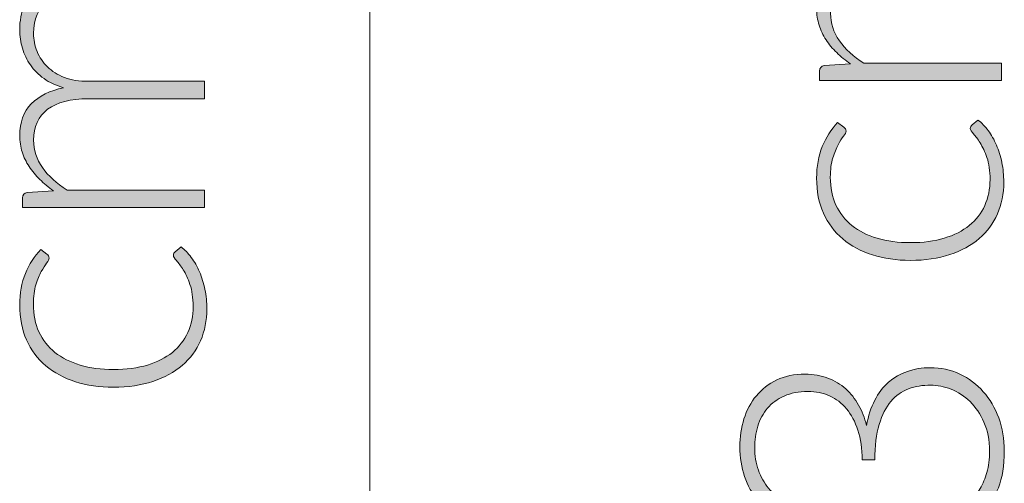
# Model space of a CAD drawing. Header units: inches. Extents: x 14 to 157, y -245 to -15.
# Tile 2 of 19: x 17.45 to 31.73, y -225.13 to -218.41. Entities that reach past the tile are written whole.
import ezdxf

# ---------------------------------------------------------------- set-up
doc = ezdxf.new("R2010")
doc.units = ezdxf.units.IN
doc.header["$MEASUREMENT"] = 0
doc.layers.add('Capa 1', color=7, linetype='Continuous')

# ---------------------------------------------------------------- blocks, each defined once
blk = doc.blocks.new('block 3')
at = {"layer": 'Capa 1'}
h = blk.add_hatch(color=250, dxfattribs=at)
h.dxf.hatch_style = 2
edge = h.paths.add_edge_path()
edge.add_spline(control_points=[(31.687, -219.291), (31.687, -219.291), (29.051, -219.291), (29.051, -219.291), (29.051, -219.291), (29.051, -219.154), (29.051, -219.154), (29.051, -219.107), (29.073, -219.081), (29.117, -219.074), (29.117, -219.074), (29.499, -219.05), (29.499, -219.05), (29.426, -218.999), (29.36, -218.944), (29.3, -218.886), (29.24, -218.828), (29.188, -218.765), (29.145, -218.699), (29.101, -218.633), (29.068, -218.562), (29.044, -218.487), (29.02, -218.412), (29.008, -218.333), (29.008, -218.25), (29.008, -218.057), (29.065, -217.904), (29.177, -217.789), (29.289, -217.674), (29.445, -217.596), (29.644, -217.556), (29.535, -217.524), (29.44, -217.479), (29.361, -217.422), (29.281, -217.365), (29.215, -217.299), (29.163, -217.225), (29.111, -217.151), (29.072, -217.07), (29.047, -216.982), (29.021, -216.896), (29.008, -216.806), (29.008, -216.714), (29.008, -216.584), (29.03, -216.466), (29.073, -216.362), (29.117, -216.258), (29.181, -216.169), (29.265, -216.096), (29.35, -216.023), (29.455, -215.968), (29.578, -215.928), (29.702, -215.89), (29.843, -215.87), (30.002, -215.87), (30.002, -215.87), (31.687, -215.87), (31.687, -215.87), (31.687, -215.87), (31.687, -216.122), (31.687, -216.122), (31.687, -216.122), (30.002, -216.122), (30.002, -216.122), (29.744, -216.122), (29.548, -216.178), (29.413, -216.289), (29.277, -216.4), (29.21, -216.559), (29.21, -216.766), (29.21, -216.858), (29.226, -216.946), (29.26, -217.029), (29.294, -217.113), (29.344, -217.188), (29.41, -217.252), (29.476, -217.317), (29.559, -217.368), (29.657, -217.406), (29.757, -217.444), (29.871, -217.463), (30.002, -217.463), (30.002, -217.463), (31.687, -217.463), (31.687, -217.463), (31.687, -217.463), (31.687, -217.715), (31.687, -217.715), (31.687, -217.715), (30.002, -217.715), (30.002, -217.715), (29.746, -217.715), (29.55, -217.766), (29.414, -217.869), (29.278, -217.971), (29.21, -218.12), (29.21, -218.316), (29.21, -218.459), (29.253, -218.591), (29.338, -218.713), (29.424, -218.835), (29.543, -218.944), (29.695, -219.039), (29.695, -219.039), (31.687, -219.039), (31.687, -219.039), (31.687, -219.039), (31.687, -219.291), (31.687, -219.291)], knot_values=[0, 0, 0, 0, 1, 1, 1, 2, 2, 2, 3, 3, 3, 4, 4, 4, 5, 5, 5, 6, 6, 6, 7, 7, 7, 8, 8, 8, 9, 9, 9, 10, 10, 10, 11, 11, 11, 12, 12, 12, 13, 13, 13, 14, 14, 14, 15, 15, 15, 16, 16, 16, 17, 17, 17, 18, 18, 18, 19, 19, 19, 20, 20, 20, 21, 21, 21, 22, 22, 22, 23, 23, 23, 24, 24, 24, 25, 25, 25, 26, 26, 26, 27, 27, 27, 28, 28, 28, 29, 29, 29, 30, 30, 30, 31, 31, 31, 32, 32, 32, 33, 33, 33, 34, 34, 34, 35, 35, 35, 36, 36, 36, 36], degree=3, periodic=1)
h = blk.add_hatch(color=250, dxfattribs=at)
h.dxf.hatch_style = 2
edge = h.paths.add_edge_path()
edge.add_spline(control_points=[(29.403, -219.967), (29.412, -219.976), (29.419, -219.984), (29.426, -219.992), (29.432, -220), (29.435, -220.011), (29.435, -220.025), (29.435, -220.043), (29.423, -220.067), (29.399, -220.098), (29.375, -220.129), (29.349, -220.17), (29.321, -220.221), (29.293, -220.273), (29.267, -220.337), (29.243, -220.413), (29.219, -220.49), (29.207, -220.583), (29.207, -220.693), (29.207, -220.845), (29.234, -220.979), (29.288, -221.097), (29.342, -221.214), (29.419, -221.314), (29.52, -221.394), (29.621, -221.474), (29.742, -221.535), (29.886, -221.578), (30.028, -221.62), (30.189, -221.642), (30.368, -221.642), (30.553, -221.642), (30.718, -221.62), (30.86, -221.577), (31.004, -221.533), (31.124, -221.472), (31.222, -221.392), (31.32, -221.313), (31.395, -221.216), (31.446, -221.103), (31.497, -220.99), (31.523, -220.865), (31.523, -220.727), (31.523, -220.6), (31.508, -220.494), (31.478, -220.408), (31.448, -220.322), (31.415, -220.252), (31.38, -220.196), (31.345, -220.14), (31.312, -220.096), (31.282, -220.064), (31.252, -220.031), (31.237, -220.004), (31.237, -219.985), (31.237, -219.962), (31.246, -219.945), (31.263, -219.932), (31.263, -219.932), (31.348, -219.863), (31.348, -219.863), (31.401, -219.904), (31.451, -219.956), (31.496, -220.017), (31.543, -220.079), (31.582, -220.148), (31.616, -220.226), (31.649, -220.304), (31.675, -220.388), (31.694, -220.479), (31.712, -220.571), (31.722, -220.665), (31.722, -220.764), (31.722, -220.932), (31.691, -221.086), (31.63, -221.224), (31.569, -221.363), (31.481, -221.482), (31.365, -221.582), (31.25, -221.682), (31.108, -221.759), (30.94, -221.815), (30.772, -221.87), (30.581, -221.899), (30.368, -221.899), (30.166, -221.899), (29.983, -221.872), (29.817, -221.819), (29.651, -221.766), (29.508, -221.688), (29.387, -221.587), (29.267, -221.486), (29.174, -221.361), (29.108, -221.214), (29.041, -221.066), (29.008, -220.897), (29.008, -220.706), (29.008, -220.535), (29.036, -220.382), (29.09, -220.249), (29.145, -220.115), (29.22, -220), (29.313, -219.9), (29.313, -219.9), (29.403, -219.967), (29.403, -219.967)], knot_values=[0, 0, 0, 0, 1, 1, 1, 2, 2, 2, 3, 3, 3, 4, 4, 4, 5, 5, 5, 6, 6, 6, 7, 7, 7, 8, 8, 8, 9, 9, 9, 10, 10, 10, 11, 11, 11, 12, 12, 12, 13, 13, 13, 14, 14, 14, 15, 15, 15, 16, 16, 16, 17, 17, 17, 18, 18, 18, 19, 19, 19, 20, 20, 20, 21, 21, 21, 22, 22, 22, 23, 23, 23, 24, 24, 24, 25, 25, 25, 26, 26, 26, 27, 27, 27, 28, 28, 28, 29, 29, 29, 30, 30, 30, 31, 31, 31, 32, 32, 32, 33, 33, 33, 34, 34, 34, 35, 35, 35, 35], degree=3, periodic=1)
h = blk.add_hatch(color=250, dxfattribs=at)
h.dxf.hatch_style = 2
edge = h.paths.add_edge_path()
edge.add_spline(control_points=[(27.895, -224.604), (27.895, -224.461), (27.915, -224.326), (27.955, -224.199), (27.995, -224.071), (28.054, -223.959), (28.134, -223.863), (28.213, -223.767), (28.312, -223.69), (28.431, -223.634), (28.549, -223.578), (28.686, -223.549), (28.841, -223.549), (28.963, -223.549), (29.073, -223.568), (29.171, -223.606), (29.27, -223.645), (29.355, -223.696), (29.43, -223.762), (29.504, -223.829), (29.566, -223.907), (29.616, -223.997), (29.667, -224.087), (29.705, -224.185), (29.732, -224.292), (29.783, -224.016), (29.889, -223.808), (30.051, -223.667), (30.213, -223.527), (30.415, -223.456), (30.657, -223.456), (30.81, -223.456), (30.953, -223.487), (31.084, -223.549), (31.216, -223.611), (31.33, -223.696), (31.425, -223.804), (31.52, -223.911), (31.595, -224.039), (31.649, -224.185), (31.703, -224.332), (31.73, -224.491), (31.73, -224.662), (31.73, -224.876), (31.701, -225.054), (31.644, -225.196), (31.586, -225.338), (31.512, -225.455), (31.42, -225.547), (31.328, -225.639), (31.225, -225.711), (31.111, -225.762), (30.997, -225.813), (30.884, -225.854), (30.771, -225.887), (30.771, -225.887), (30.728, -225.786), (30.728, -225.786), (30.719, -225.765), (30.715, -225.744), (30.715, -225.725), (30.715, -225.705), (30.719, -225.687), (30.728, -225.669), (30.737, -225.652), (30.754, -225.638), (30.778, -225.63), (30.778, -225.63), (30.832, -225.611), (30.832, -225.611), (30.863, -225.6), (30.903, -225.586), (30.949, -225.566), (30.996, -225.546), (31.045, -225.521), (31.095, -225.49), (31.145, -225.459), (31.196, -225.421), (31.246, -225.375), (31.297, -225.329), (31.341, -225.273), (31.381, -225.207), (31.421, -225.14), (31.453, -225.063), (31.478, -224.974), (31.503, -224.884), (31.515, -224.781), (31.515, -224.665), (31.515, -224.506), (31.489, -224.367), (31.435, -224.247), (31.382, -224.128), (31.315, -224.028), (31.233, -223.948), (31.151, -223.868), (31.059, -223.808), (30.957, -223.768), (30.856, -223.728), (30.757, -223.708), (30.662, -223.708), (30.547, -223.708), (30.44, -223.727), (30.341, -223.762), (30.242, -223.799), (30.157, -223.86), (30.085, -223.944), (30.014, -224.029), (29.958, -224.141), (29.916, -224.279), (29.874, -224.418), (29.853, -224.589), (29.853, -224.792), (29.853, -224.792), (29.671, -224.792), (29.671, -224.792), (29.667, -224.63), (29.646, -224.487), (29.606, -224.363), (29.566, -224.239), (29.512, -224.136), (29.443, -224.052), (29.374, -223.97), (29.292, -223.907), (29.196, -223.864), (29.101, -223.822), (28.996, -223.801), (28.881, -223.801), (28.749, -223.801), (28.634, -223.823), (28.537, -223.867), (28.44, -223.911), (28.359, -223.97), (28.296, -224.045), (28.232, -224.119), (28.185, -224.205), (28.155, -224.305), (28.125, -224.403), (28.11, -224.507), (28.11, -224.615), (28.11, -224.733), (28.128, -224.841), (28.163, -224.941), (28.198, -225.039), (28.248, -225.127), (28.311, -225.202), (28.375, -225.279), (28.451, -225.342), (28.541, -225.393), (28.63, -225.445), (28.729, -225.483), (28.839, -225.508), (28.901, -225.521), (28.932, -225.555), (28.932, -225.606), (28.932, -225.618), (28.931, -225.628), (28.929, -225.634), (28.929, -225.634), (28.908, -225.765), (28.908, -225.765), (28.747, -225.741), (28.604, -225.697), (28.479, -225.632), (28.353, -225.567), (28.247, -225.484), (28.161, -225.383), (28.074, -225.282), (28.008, -225.166), (27.963, -225.033), (27.918, -224.901), (27.895, -224.757), (27.895, -224.604)], knot_values=[0, 0, 0, 0, 1, 1, 1, 2, 2, 2, 3, 3, 3, 4, 4, 4, 5, 5, 5, 6, 6, 6, 7, 7, 7, 8, 8, 8, 9, 9, 9, 10, 10, 10, 11, 11, 11, 12, 12, 12, 13, 13, 13, 14, 14, 14, 15, 15, 15, 16, 16, 16, 17, 17, 17, 18, 18, 18, 19, 19, 19, 20, 20, 20, 21, 21, 21, 22, 22, 22, 23, 23, 23, 24, 24, 24, 25, 25, 25, 26, 26, 26, 27, 27, 27, 28, 28, 28, 29, 29, 29, 30, 30, 30, 31, 31, 31, 32, 32, 32, 33, 33, 33, 34, 34, 34, 35, 35, 35, 36, 36, 36, 37, 37, 37, 38, 38, 38, 39, 39, 39, 40, 40, 40, 41, 41, 41, 42, 42, 42, 43, 43, 43, 44, 44, 44, 45, 45, 45, 46, 46, 46, 47, 47, 47, 48, 48, 48, 49, 49, 49, 50, 50, 50, 51, 51, 51, 52, 52, 52, 53, 53, 53, 54, 54, 54, 55, 55, 55, 56, 56, 56, 57, 57, 57, 57], degree=3, periodic=1)
at = {"layer": 'Capa 1', "lineweight": 0}
for points, knots in [([(31.687, -219.291), (31.687, -219.291), (29.051, -219.291), (29.051, -219.291), (29.051, -219.291), (29.051, -219.154), (29.051, -219.154), (29.051, -219.107), (29.073, -219.081), (29.117, -219.074), (29.117, -219.074), (29.499, -219.05), (29.499, -219.05), (29.426, -218.999), (29.36, -218.944), (29.3, -218.886), (29.24, -218.828), (29.188, -218.765), (29.145, -218.699), (29.101, -218.633), (29.068, -218.562), (29.044, -218.487), (29.02, -218.412), (29.008, -218.333), (29.008, -218.25), (29.008, -218.057), (29.065, -217.904), (29.177, -217.789), (29.289, -217.674), (29.445, -217.596), (29.644, -217.556), (29.535, -217.524), (29.44, -217.479), (29.361, -217.422), (29.281, -217.365), (29.215, -217.299), (29.163, -217.225), (29.111, -217.151), (29.072, -217.07), (29.047, -216.982), (29.021, -216.896), (29.008, -216.806), (29.008, -216.714), (29.008, -216.584), (29.03, -216.466), (29.073, -216.362), (29.117, -216.258), (29.181, -216.169), (29.265, -216.096), (29.35, -216.023), (29.455, -215.968), (29.578, -215.928), (29.702, -215.89), (29.843, -215.87), (30.002, -215.87), (30.002, -215.87), (31.687, -215.87), (31.687, -215.87), (31.687, -215.87), (31.687, -216.122), (31.687, -216.122), (31.687, -216.122), (30.002, -216.122), (30.002, -216.122), (29.744, -216.122), (29.548, -216.178), (29.413, -216.289), (29.277, -216.4), (29.21, -216.559), (29.21, -216.766), (29.21, -216.858), (29.226, -216.946), (29.26, -217.029), (29.294, -217.113), (29.344, -217.188), (29.41, -217.252), (29.476, -217.317), (29.559, -217.368), (29.657, -217.406), (29.757, -217.444), (29.871, -217.463), (30.002, -217.463), (30.002, -217.463), (31.687, -217.463), (31.687, -217.463), (31.687, -217.463), (31.687, -217.715), (31.687, -217.715), (31.687, -217.715), (30.002, -217.715), (30.002, -217.715), (29.746, -217.715), (29.55, -217.766), (29.414, -217.869), (29.278, -217.971), (29.21, -218.12), (29.21, -218.316), (29.21, -218.459), (29.253, -218.591), (29.338, -218.713), (29.424, -218.835), (29.543, -218.944), (29.695, -219.039), (29.695, -219.039), (31.687, -219.039), (31.687, -219.039), (31.687, -219.039), (31.687, -219.291), (31.687, -219.291)], [0, 0, 0, 0, 1, 1, 1, 2, 2, 2, 3, 3, 3, 4, 4, 4, 5, 5, 5, 6, 6, 6, 7, 7, 7, 8, 8, 8, 9, 9, 9, 10, 10, 10, 11, 11, 11, 12, 12, 12, 13, 13, 13, 14, 14, 14, 15, 15, 15, 16, 16, 16, 17, 17, 17, 18, 18, 18, 19, 19, 19, 20, 20, 20, 21, 21, 21, 22, 22, 22, 23, 23, 23, 24, 24, 24, 25, 25, 25, 26, 26, 26, 27, 27, 27, 28, 28, 28, 29, 29, 29, 30, 30, 30, 31, 31, 31, 32, 32, 32, 33, 33, 33, 34, 34, 34, 35, 35, 35, 36, 36, 36, 36]), ([(29.403, -219.967), (29.412, -219.976), (29.419, -219.984), (29.426, -219.992), (29.432, -220), (29.435, -220.011), (29.435, -220.025), (29.435, -220.043), (29.423, -220.067), (29.399, -220.098), (29.375, -220.129), (29.349, -220.17), (29.321, -220.221), (29.293, -220.273), (29.267, -220.337), (29.243, -220.413), (29.219, -220.49), (29.207, -220.583), (29.207, -220.693), (29.207, -220.845), (29.234, -220.979), (29.288, -221.097), (29.342, -221.214), (29.419, -221.314), (29.52, -221.394), (29.621, -221.474), (29.742, -221.535), (29.886, -221.578), (30.028, -221.62), (30.189, -221.642), (30.368, -221.642), (30.553, -221.642), (30.718, -221.62), (30.86, -221.577), (31.004, -221.533), (31.124, -221.472), (31.222, -221.392), (31.32, -221.313), (31.395, -221.216), (31.446, -221.103), (31.497, -220.99), (31.523, -220.865), (31.523, -220.727), (31.523, -220.6), (31.508, -220.494), (31.478, -220.408), (31.448, -220.322), (31.415, -220.252), (31.38, -220.196), (31.345, -220.14), (31.312, -220.096), (31.282, -220.064), (31.252, -220.031), (31.237, -220.004), (31.237, -219.985), (31.237, -219.962), (31.246, -219.945), (31.263, -219.932), (31.263, -219.932), (31.348, -219.863), (31.348, -219.863), (31.401, -219.904), (31.451, -219.956), (31.496, -220.017), (31.543, -220.079), (31.582, -220.148), (31.616, -220.226), (31.649, -220.304), (31.675, -220.388), (31.694, -220.479), (31.712, -220.571), (31.722, -220.665), (31.722, -220.764), (31.722, -220.932), (31.691, -221.086), (31.63, -221.224), (31.569, -221.363), (31.481, -221.482), (31.365, -221.582), (31.25, -221.682), (31.108, -221.759), (30.94, -221.815), (30.772, -221.87), (30.581, -221.899), (30.368, -221.899), (30.166, -221.899), (29.983, -221.872), (29.817, -221.819), (29.651, -221.766), (29.508, -221.688), (29.387, -221.587), (29.267, -221.486), (29.174, -221.361), (29.108, -221.214), (29.041, -221.066), (29.008, -220.897), (29.008, -220.706), (29.008, -220.535), (29.036, -220.382), (29.09, -220.249), (29.145, -220.115), (29.22, -220), (29.313, -219.9), (29.313, -219.9), (29.403, -219.967), (29.403, -219.967)], [0, 0, 0, 0, 1, 1, 1, 2, 2, 2, 3, 3, 3, 4, 4, 4, 5, 5, 5, 6, 6, 6, 7, 7, 7, 8, 8, 8, 9, 9, 9, 10, 10, 10, 11, 11, 11, 12, 12, 12, 13, 13, 13, 14, 14, 14, 15, 15, 15, 16, 16, 16, 17, 17, 17, 18, 18, 18, 19, 19, 19, 20, 20, 20, 21, 21, 21, 22, 22, 22, 23, 23, 23, 24, 24, 24, 25, 25, 25, 26, 26, 26, 27, 27, 27, 28, 28, 28, 29, 29, 29, 30, 30, 30, 31, 31, 31, 32, 32, 32, 33, 33, 33, 34, 34, 34, 35, 35, 35, 35]), ([(27.895, -224.604), (27.895, -224.461), (27.915, -224.326), (27.955, -224.199), (27.995, -224.071), (28.054, -223.959), (28.134, -223.863), (28.213, -223.767), (28.312, -223.69), (28.431, -223.634), (28.549, -223.578), (28.686, -223.549), (28.841, -223.549), (28.963, -223.549), (29.073, -223.568), (29.171, -223.606), (29.27, -223.645), (29.355, -223.696), (29.43, -223.762), (29.504, -223.829), (29.566, -223.907), (29.616, -223.997), (29.667, -224.087), (29.705, -224.185), (29.732, -224.292), (29.783, -224.016), (29.889, -223.808), (30.051, -223.667), (30.213, -223.527), (30.415, -223.456), (30.657, -223.456), (30.81, -223.456), (30.953, -223.487), (31.084, -223.549), (31.216, -223.611), (31.33, -223.696), (31.425, -223.804), (31.52, -223.911), (31.595, -224.039), (31.649, -224.185), (31.703, -224.332), (31.73, -224.491), (31.73, -224.662), (31.73, -224.876), (31.701, -225.054), (31.644, -225.196), (31.586, -225.338), (31.512, -225.455), (31.42, -225.547), (31.328, -225.639), (31.225, -225.711), (31.111, -225.762), (30.997, -225.813), (30.884, -225.854), (30.771, -225.887), (30.771, -225.887), (30.728, -225.786), (30.728, -225.786), (30.719, -225.765), (30.715, -225.744), (30.715, -225.725), (30.715, -225.705), (30.719, -225.687), (30.728, -225.669), (30.737, -225.652), (30.754, -225.638), (30.778, -225.63), (30.778, -225.63), (30.832, -225.611), (30.832, -225.611), (30.863, -225.6), (30.903, -225.586), (30.949, -225.566), (30.996, -225.546), (31.045, -225.521), (31.095, -225.49), (31.145, -225.459), (31.196, -225.421), (31.246, -225.375), (31.297, -225.329), (31.341, -225.273), (31.381, -225.207), (31.421, -225.14), (31.453, -225.063), (31.478, -224.974), (31.503, -224.884), (31.515, -224.781), (31.515, -224.665), (31.515, -224.506), (31.489, -224.367), (31.435, -224.247), (31.382, -224.128), (31.315, -224.028), (31.233, -223.948), (31.151, -223.868), (31.059, -223.808), (30.957, -223.768), (30.856, -223.728), (30.757, -223.708), (30.662, -223.708), (30.547, -223.708), (30.44, -223.727), (30.341, -223.762), (30.242, -223.799), (30.157, -223.86), (30.085, -223.944), (30.014, -224.029), (29.958, -224.141), (29.916, -224.279), (29.874, -224.418), (29.853, -224.589), (29.853, -224.792), (29.853, -224.792), (29.671, -224.792), (29.671, -224.792), (29.667, -224.63), (29.646, -224.487), (29.606, -224.363), (29.566, -224.239), (29.512, -224.136), (29.443, -224.052), (29.374, -223.97), (29.292, -223.907), (29.196, -223.864), (29.101, -223.822), (28.996, -223.801), (28.881, -223.801), (28.749, -223.801), (28.634, -223.823), (28.537, -223.867), (28.44, -223.911), (28.359, -223.97), (28.296, -224.045), (28.232, -224.119), (28.185, -224.205), (28.155, -224.305), (28.125, -224.403), (28.11, -224.507), (28.11, -224.615), (28.11, -224.733), (28.128, -224.841), (28.163, -224.941), (28.198, -225.039), (28.248, -225.127), (28.311, -225.202), (28.375, -225.279), (28.451, -225.342), (28.541, -225.393), (28.63, -225.445), (28.729, -225.483), (28.839, -225.508), (28.901, -225.521), (28.932, -225.555), (28.932, -225.606), (28.932, -225.618), (28.931, -225.628), (28.929, -225.634), (28.929, -225.634), (28.908, -225.765), (28.908, -225.765), (28.747, -225.741), (28.604, -225.697), (28.479, -225.632), (28.353, -225.567), (28.247, -225.484), (28.161, -225.383), (28.074, -225.282), (28.008, -225.166), (27.963, -225.033), (27.918, -224.901), (27.895, -224.757), (27.895, -224.604)], [0, 0, 0, 0, 1, 1, 1, 2, 2, 2, 3, 3, 3, 4, 4, 4, 5, 5, 5, 6, 6, 6, 7, 7, 7, 8, 8, 8, 9, 9, 9, 10, 10, 10, 11, 11, 11, 12, 12, 12, 13, 13, 13, 14, 14, 14, 15, 15, 15, 16, 16, 16, 17, 17, 17, 18, 18, 18, 19, 19, 19, 20, 20, 20, 21, 21, 21, 22, 22, 22, 23, 23, 23, 24, 24, 24, 25, 25, 25, 26, 26, 26, 27, 27, 27, 28, 28, 28, 29, 29, 29, 30, 30, 30, 31, 31, 31, 32, 32, 32, 33, 33, 33, 34, 34, 34, 35, 35, 35, 36, 36, 36, 37, 37, 37, 38, 38, 38, 39, 39, 39, 40, 40, 40, 41, 41, 41, 42, 42, 42, 43, 43, 43, 44, 44, 44, 45, 45, 45, 46, 46, 46, 47, 47, 47, 48, 48, 48, 49, 49, 49, 50, 50, 50, 51, 51, 51, 52, 52, 52, 53, 53, 53, 54, 54, 54, 55, 55, 55, 56, 56, 56, 57, 57, 57, 57])]:
    blk.add_open_spline(points, degree=3, knots=knots, dxfattribs=at)
blk = doc.blocks.new('block 4')
at = {"layer": 'Capa 1'}
h = blk.add_hatch(color=250, dxfattribs=at)
h.dxf.hatch_style = 2
edge = h.paths.add_edge_path()
edge.add_spline(control_points=[(20.131, -221.131), (20.131, -221.131), (17.495, -221.131), (17.495, -221.131), (17.495, -221.131), (17.495, -220.993), (17.495, -220.993), (17.495, -220.947), (17.517, -220.921), (17.561, -220.913), (17.561, -220.913), (17.943, -220.89), (17.943, -220.89), (17.87, -220.838), (17.804, -220.784), (17.744, -220.725), (17.684, -220.667), (17.632, -220.605), (17.589, -220.538), (17.546, -220.472), (17.512, -220.402), (17.488, -220.327), (17.465, -220.252), (17.453, -220.173), (17.453, -220.089), (17.453, -219.897), (17.509, -219.743), (17.621, -219.628), (17.733, -219.514), (17.889, -219.436), (18.088, -219.395), (17.979, -219.364), (17.885, -219.319), (17.805, -219.262), (17.725, -219.205), (17.66, -219.138), (17.608, -219.065), (17.556, -218.99), (17.517, -218.91), (17.491, -218.822), (17.465, -218.735), (17.453, -218.646), (17.453, -218.554), (17.453, -218.423), (17.474, -218.306), (17.517, -218.202), (17.561, -218.098), (17.625, -218.009), (17.71, -217.936), (17.794, -217.863), (17.899, -217.807), (18.022, -217.768), (18.146, -217.729), (18.287, -217.71), (18.446, -217.71), (18.446, -217.71), (20.131, -217.71), (20.131, -217.71), (20.131, -217.71), (20.131, -217.962), (20.131, -217.962), (20.131, -217.962), (18.446, -217.962), (18.446, -217.962), (18.188, -217.962), (17.992, -218.017), (17.857, -218.129), (17.722, -218.24), (17.654, -218.399), (17.654, -218.606), (17.654, -218.697), (17.671, -218.786), (17.704, -218.869), (17.738, -218.953), (17.788, -219.027), (17.854, -219.092), (17.92, -219.156), (18.003, -219.207), (18.102, -219.245), (18.201, -219.284), (18.316, -219.302), (18.446, -219.302), (18.446, -219.302), (20.131, -219.302), (20.131, -219.302), (20.131, -219.302), (20.131, -219.555), (20.131, -219.555), (20.131, -219.555), (18.446, -219.555), (18.446, -219.555), (18.19, -219.555), (17.994, -219.606), (17.858, -219.708), (17.722, -219.81), (17.654, -219.96), (17.654, -220.156), (17.654, -220.299), (17.697, -220.431), (17.782, -220.553), (17.868, -220.675), (17.987, -220.784), (18.139, -220.879), (18.139, -220.879), (20.131, -220.879), (20.131, -220.879), (20.131, -220.879), (20.131, -221.131), (20.131, -221.131)], knot_values=[0, 0, 0, 0, 1, 1, 1, 2, 2, 2, 3, 3, 3, 4, 4, 4, 5, 5, 5, 6, 6, 6, 7, 7, 7, 8, 8, 8, 9, 9, 9, 10, 10, 10, 11, 11, 11, 12, 12, 12, 13, 13, 13, 14, 14, 14, 15, 15, 15, 16, 16, 16, 17, 17, 17, 18, 18, 18, 19, 19, 19, 20, 20, 20, 21, 21, 21, 22, 22, 22, 23, 23, 23, 24, 24, 24, 25, 25, 25, 26, 26, 26, 27, 27, 27, 28, 28, 28, 29, 29, 29, 30, 30, 30, 31, 31, 31, 32, 32, 32, 33, 33, 33, 34, 34, 34, 35, 35, 35, 36, 36, 36, 36], degree=3, periodic=1)
h = blk.add_hatch(color=250, dxfattribs=at)
h.dxf.hatch_style = 2
edge = h.paths.add_edge_path()
edge.add_spline(control_points=[(17.847, -221.807), (17.856, -221.816), (17.864, -221.824), (17.87, -221.832), (17.876, -221.84), (17.879, -221.851), (17.879, -221.865), (17.879, -221.883), (17.867, -221.907), (17.843, -221.938), (17.819, -221.969), (17.794, -222.01), (17.765, -222.061), (17.737, -222.112), (17.711, -222.176), (17.687, -222.253), (17.663, -222.33), (17.651, -222.424), (17.651, -222.533), (17.651, -222.685), (17.678, -222.82), (17.732, -222.937), (17.786, -223.055), (17.863, -223.153), (17.964, -223.234), (18.065, -223.314), (18.186, -223.375), (18.33, -223.418), (18.473, -223.461), (18.633, -223.481), (18.812, -223.481), (18.997, -223.481), (19.162, -223.46), (19.305, -223.417), (19.448, -223.373), (19.568, -223.312), (19.666, -223.233), (19.765, -223.153), (19.839, -223.057), (19.89, -222.944), (19.942, -222.831), (19.967, -222.705), (19.967, -222.568), (19.967, -222.44), (19.952, -222.333), (19.922, -222.248), (19.892, -222.162), (19.859, -222.092), (19.824, -222.036), (19.789, -221.981), (19.756, -221.936), (19.726, -221.903), (19.696, -221.871), (19.681, -221.845), (19.681, -221.826), (19.681, -221.802), (19.69, -221.785), (19.707, -221.773), (19.707, -221.773), (19.792, -221.704), (19.792, -221.704), (19.845, -221.744), (19.895, -221.795), (19.941, -221.857), (19.987, -221.919), (20.026, -221.989), (20.06, -222.067), (20.094, -222.145), (20.119, -222.229), (20.138, -222.32), (20.157, -222.411), (20.166, -222.506), (20.166, -222.604), (20.166, -222.772), (20.136, -222.925), (20.075, -223.064), (20.014, -223.203), (19.925, -223.322), (19.809, -223.422), (19.694, -223.522), (19.552, -223.599), (19.384, -223.655), (19.216, -223.711), (19.026, -223.738), (18.812, -223.738), (18.61, -223.738), (18.427, -223.712), (18.261, -223.659), (18.095, -223.606), (17.952, -223.529), (17.831, -223.427), (17.711, -223.326), (17.618, -223.201), (17.552, -223.053), (17.486, -222.906), (17.453, -222.737), (17.453, -222.546), (17.453, -222.375), (17.48, -222.222), (17.535, -222.089), (17.589, -221.956), (17.664, -221.839), (17.757, -221.741), (17.757, -221.741), (17.847, -221.807), (17.847, -221.807)], knot_values=[0, 0, 0, 0, 1, 1, 1, 2, 2, 2, 3, 3, 3, 4, 4, 4, 5, 5, 5, 6, 6, 6, 7, 7, 7, 8, 8, 8, 9, 9, 9, 10, 10, 10, 11, 11, 11, 12, 12, 12, 13, 13, 13, 14, 14, 14, 15, 15, 15, 16, 16, 16, 17, 17, 17, 18, 18, 18, 19, 19, 19, 20, 20, 20, 21, 21, 21, 22, 22, 22, 23, 23, 23, 24, 24, 24, 25, 25, 25, 26, 26, 26, 27, 27, 27, 28, 28, 28, 29, 29, 29, 30, 30, 30, 31, 31, 31, 32, 32, 32, 33, 33, 33, 34, 34, 34, 35, 35, 35, 35], degree=3, periodic=1)
at = {"layer": 'Capa 1', "lineweight": 0}
for points, knots in [([(20.131, -221.131), (20.131, -221.131), (17.495, -221.131), (17.495, -221.131), (17.495, -221.131), (17.495, -220.993), (17.495, -220.993), (17.495, -220.947), (17.517, -220.921), (17.561, -220.913), (17.561, -220.913), (17.943, -220.89), (17.943, -220.89), (17.87, -220.838), (17.804, -220.784), (17.744, -220.725), (17.684, -220.667), (17.632, -220.605), (17.589, -220.538), (17.546, -220.472), (17.512, -220.402), (17.488, -220.327), (17.465, -220.252), (17.453, -220.173), (17.453, -220.089), (17.453, -219.897), (17.509, -219.743), (17.621, -219.628), (17.733, -219.514), (17.889, -219.436), (18.088, -219.395), (17.979, -219.364), (17.885, -219.319), (17.805, -219.262), (17.725, -219.205), (17.66, -219.138), (17.608, -219.065), (17.556, -218.99), (17.517, -218.91), (17.491, -218.822), (17.465, -218.735), (17.453, -218.646), (17.453, -218.554), (17.453, -218.423), (17.474, -218.306), (17.517, -218.202), (17.561, -218.098), (17.625, -218.009), (17.71, -217.936), (17.794, -217.863), (17.899, -217.807), (18.022, -217.768), (18.146, -217.729), (18.287, -217.71), (18.446, -217.71), (18.446, -217.71), (20.131, -217.71), (20.131, -217.71), (20.131, -217.71), (20.131, -217.962), (20.131, -217.962), (20.131, -217.962), (18.446, -217.962), (18.446, -217.962), (18.188, -217.962), (17.992, -218.017), (17.857, -218.129), (17.722, -218.24), (17.654, -218.399), (17.654, -218.606), (17.654, -218.697), (17.671, -218.786), (17.704, -218.869), (17.738, -218.953), (17.788, -219.027), (17.854, -219.092), (17.92, -219.156), (18.003, -219.207), (18.102, -219.245), (18.201, -219.284), (18.316, -219.302), (18.446, -219.302), (18.446, -219.302), (20.131, -219.302), (20.131, -219.302), (20.131, -219.302), (20.131, -219.555), (20.131, -219.555), (20.131, -219.555), (18.446, -219.555), (18.446, -219.555), (18.19, -219.555), (17.994, -219.606), (17.858, -219.708), (17.722, -219.81), (17.654, -219.96), (17.654, -220.156), (17.654, -220.299), (17.697, -220.431), (17.782, -220.553), (17.868, -220.675), (17.987, -220.784), (18.139, -220.879), (18.139, -220.879), (20.131, -220.879), (20.131, -220.879), (20.131, -220.879), (20.131, -221.131), (20.131, -221.131)], [0, 0, 0, 0, 1, 1, 1, 2, 2, 2, 3, 3, 3, 4, 4, 4, 5, 5, 5, 6, 6, 6, 7, 7, 7, 8, 8, 8, 9, 9, 9, 10, 10, 10, 11, 11, 11, 12, 12, 12, 13, 13, 13, 14, 14, 14, 15, 15, 15, 16, 16, 16, 17, 17, 17, 18, 18, 18, 19, 19, 19, 20, 20, 20, 21, 21, 21, 22, 22, 22, 23, 23, 23, 24, 24, 24, 25, 25, 25, 26, 26, 26, 27, 27, 27, 28, 28, 28, 29, 29, 29, 30, 30, 30, 31, 31, 31, 32, 32, 32, 33, 33, 33, 34, 34, 34, 35, 35, 35, 36, 36, 36, 36]), ([(17.847, -221.807), (17.856, -221.816), (17.864, -221.824), (17.87, -221.832), (17.876, -221.84), (17.879, -221.851), (17.879, -221.865), (17.879, -221.883), (17.867, -221.907), (17.843, -221.938), (17.819, -221.969), (17.794, -222.01), (17.765, -222.061), (17.737, -222.112), (17.711, -222.176), (17.687, -222.253), (17.663, -222.33), (17.651, -222.424), (17.651, -222.533), (17.651, -222.685), (17.678, -222.82), (17.732, -222.937), (17.786, -223.055), (17.863, -223.153), (17.964, -223.234), (18.065, -223.314), (18.186, -223.375), (18.33, -223.418), (18.473, -223.461), (18.633, -223.481), (18.812, -223.481), (18.997, -223.481), (19.162, -223.46), (19.305, -223.417), (19.448, -223.373), (19.568, -223.312), (19.666, -223.233), (19.765, -223.153), (19.839, -223.057), (19.89, -222.944), (19.942, -222.831), (19.967, -222.705), (19.967, -222.568), (19.967, -222.44), (19.952, -222.333), (19.922, -222.248), (19.892, -222.162), (19.859, -222.092), (19.824, -222.036), (19.789, -221.981), (19.756, -221.936), (19.726, -221.903), (19.696, -221.871), (19.681, -221.845), (19.681, -221.826), (19.681, -221.802), (19.69, -221.785), (19.707, -221.773), (19.707, -221.773), (19.792, -221.704), (19.792, -221.704), (19.845, -221.744), (19.895, -221.795), (19.941, -221.857), (19.987, -221.919), (20.026, -221.989), (20.06, -222.067), (20.094, -222.145), (20.119, -222.229), (20.138, -222.32), (20.157, -222.411), (20.166, -222.506), (20.166, -222.604), (20.166, -222.772), (20.136, -222.925), (20.075, -223.064), (20.014, -223.203), (19.925, -223.322), (19.809, -223.422), (19.694, -223.522), (19.552, -223.599), (19.384, -223.655), (19.216, -223.711), (19.026, -223.738), (18.812, -223.738), (18.61, -223.738), (18.427, -223.712), (18.261, -223.659), (18.095, -223.606), (17.952, -223.529), (17.831, -223.427), (17.711, -223.326), (17.618, -223.201), (17.552, -223.053), (17.486, -222.906), (17.453, -222.737), (17.453, -222.546), (17.453, -222.375), (17.48, -222.222), (17.535, -222.089), (17.589, -221.956), (17.664, -221.839), (17.757, -221.741), (17.757, -221.741), (17.847, -221.807), (17.847, -221.807)], [0, 0, 0, 0, 1, 1, 1, 2, 2, 2, 3, 3, 3, 4, 4, 4, 5, 5, 5, 6, 6, 6, 7, 7, 7, 8, 8, 8, 9, 9, 9, 10, 10, 10, 11, 11, 11, 12, 12, 12, 13, 13, 13, 14, 14, 14, 15, 15, 15, 16, 16, 16, 17, 17, 17, 18, 18, 18, 19, 19, 19, 20, 20, 20, 21, 21, 21, 22, 22, 22, 23, 23, 23, 24, 24, 24, 25, 25, 25, 26, 26, 26, 27, 27, 27, 28, 28, 28, 29, 29, 29, 30, 30, 30, 31, 31, 31, 32, 32, 32, 33, 33, 33, 34, 34, 34, 35, 35, 35, 35])]:
    blk.add_open_spline(points, degree=3, knots=knots, dxfattribs=at)

msp = doc.modelspace()

# ---------------------------------------------------------------- linework, layer by layer
at = {"layer": 'Capa 1', "color": 250, "lineweight": 18}
msp.add_lwpolyline([(22.531, -182.192), (22.531, -244.848)], dxfattribs=at)

# ---------------------------------------------------------------- block references
at = {"layer": 'Capa 1'}
for name in ['block 3', 'block 4']:
    msp.add_blockref(name, (0, 0), dxfattribs=at)

doc.saveas('drawing.dxf')
